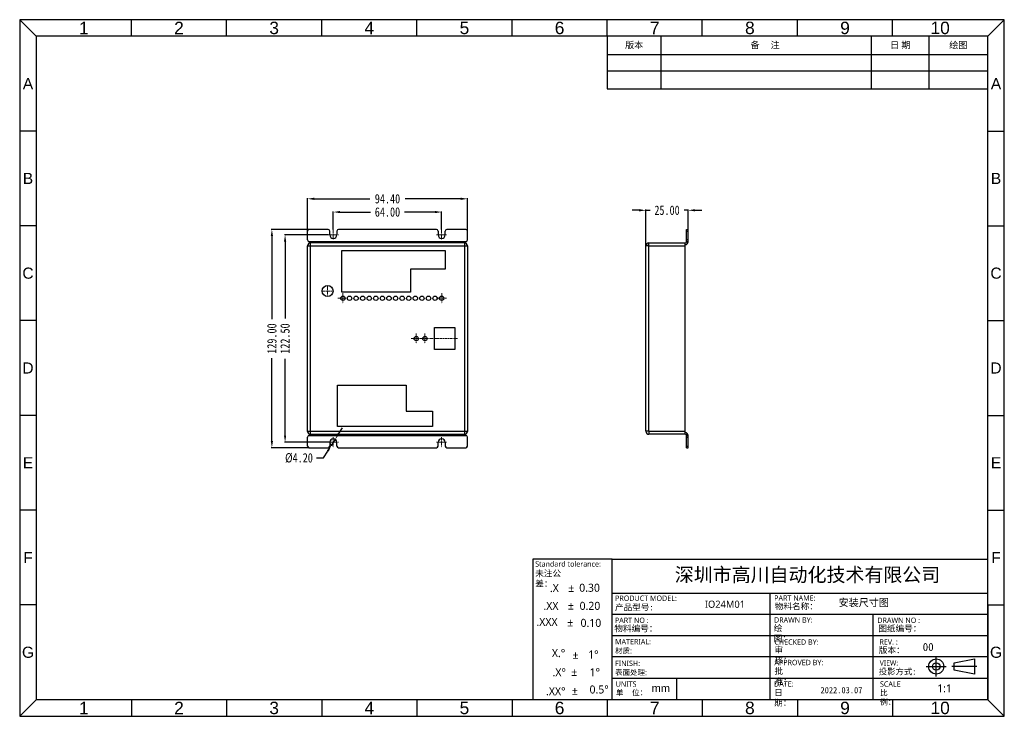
# Model space of a CAD drawing. Header units: inches. Extents: x 3471 to 4053, y 286 to 698.
import ezdxf
from ezdxf.enums import TextEntityAlignment as Align

# ---------------------------------------------------------------- set-up
doc = ezdxf.new("R2010")
doc.units = ezdxf.units.IN
doc.header["$LTSCALE"] = 1.21
doc.header["$MEASUREMENT"] = 0
doc.header["$PDMODE"] = 3
doc.header["$PDSIZE"] = 0.3125
doc.linetypes.add('CENTER', pattern=[0.6, 0.375, -0.075, 0.075, -0.075])
doc.layers.get('0').update_dxf_attribs({"linetype": 'CONTINUOUS'})
doc.layers.get('Defpoints').update_dxf_attribs({"linetype": 'CONTINUOUS'})
doc.styles.get("Standard").update_dxf_attribs({"font": 'txt', "width": 0.8})
doc.styles.add('微软雅黑', font='txt')
doc.dimstyles.get("Standard").update_dxf_attribs({"dimtxt": 5.5, "dimasz": 4, "dimexe": 0.18, "dimexo": 1, "dimgap": 2, "dimtad": 0, "dimzin": 1, "dimdsep": 46, "dimtxsty": 'Standard', "dimcen": 0.09, "dimadec": 0, "dimazin": 0, "dimtp": 0.01, "dimtm": 0.01, "dimtfac": 1, "dimtmove": 0, "dimatfit": 3, "dimfxl": 1, "dimtfillclr": 256, "dimtolj": 1, "dimtzin": 4, "dimarcsym": 0})

# ---------------------------------------------------------------- blocks, each defined once
blk = doc.blocks.new('*D52')
at = {"color": 0, "lineweight": -2, "ltscale": 5}
for p, q in [((3656.52, 573.56), (3656.52, 584.35)), ((3660.52, 583.95), (3678.46, 583.95)), ((3716.52, 583.95), (3698.59, 583.95)), ((3720.52, 573.56), (3720.52, 584.35))]:
    blk.add_line(p, q, dxfattribs=at)
at = {"color": 0, "ltscale": 5}
for points in [[(3660.52, 584.62), (3660.52, 583.29), (3656.52, 583.95)], [(3716.52, 583.29), (3716.52, 584.62), (3720.52, 583.95)]]:
    blk.add_solid(points, dxfattribs=at)
at = {"layer": 'Defpoints', "color": 0}
for p in [(3720.52, 583.95), (3656.52, 573.42), (3720.52, 573.42)]:
    blk.add_point(p, dxfattribs=at)
at = {"color": 0, "ltscale": 5, "insert": (3688.52, 583.95), "char_height": 5.5, "attachment_point": 5}
blk.add_mtext('\\A1;64.00', dxfattribs=at)
blk = doc.blocks.new('*D53')
at = {"color": 0, "lineweight": -2, "ltscale": 5}
for p, q in [((3641.32, 572.85), (3641.32, 592.17)), ((3645.32, 591.77), (3678.09, 591.77)), ((3731.72, 591.77), (3698.96, 591.77)), ((3735.72, 572.85), (3735.72, 592.17))]:
    blk.add_line(p, q, dxfattribs=at)
at = {"color": 0, "ltscale": 5}
for points in [[(3645.32, 592.44), (3645.32, 591.1), (3641.32, 591.77)], [(3731.72, 591.1), (3731.72, 592.44), (3735.72, 591.77)]]:
    blk.add_solid(points, dxfattribs=at)
at = {"layer": 'Defpoints', "color": 0}
for p in [(3735.72, 591.77), (3641.32, 572.72), (3735.72, 572.72)]:
    blk.add_point(p, dxfattribs=at)
at = {"color": 0, "ltscale": 5, "insert": (3688.52, 591.77), "char_height": 5.5, "attachment_point": 5}
blk.add_mtext('\\A1;94.40', dxfattribs=at)
blk = doc.blocks.new('*D54')
at = {"color": 0, "lineweight": -2, "ltscale": 5}
for p, q in [((3653.42, 570.47), (3627.63, 570.47)), ((3628.03, 566.47), (3628.03, 521.12)), ((3628.03, 451.96), (3628.03, 497.32)), ((3654.29, 447.96), (3627.63, 447.96))]:
    blk.add_line(p, q, dxfattribs=at)
at = {"color": 0, "ltscale": 5}
for points in [[(3628.69, 566.47), (3627.36, 566.47), (3628.03, 570.47)], [(3627.36, 451.96), (3628.69, 451.96), (3628.03, 447.96)]]:
    blk.add_solid(points, dxfattribs=at)
at = {"layer": 'Defpoints', "color": 0}
for p in [(3653.55, 570.47), (3628.03, 447.96), (3654.42, 447.96)]:
    blk.add_point(p, dxfattribs=at)
at = {"color": 0, "ltscale": 5, "insert": (3628.03, 509.22), "char_height": 5.5, "attachment_point": 5, "rotation": 90}
blk.add_mtext('\\A1;122.50', dxfattribs=at)
blk = doc.blocks.new('*D55')
at = {"color": 0, "lineweight": -2, "ltscale": 5}
for p, q in [((3642.19, 573.72), (3619.84, 573.72)), ((3620.23, 569.72), (3620.23, 520.75)), ((3620.23, 448.72), (3620.23, 497.68)), ((3642.19, 444.72), (3619.84, 444.72))]:
    blk.add_line(p, q, dxfattribs=at)
at = {"color": 0, "ltscale": 5}
for points in [[(3620.9, 569.72), (3619.57, 569.72), (3620.23, 573.72)], [(3619.57, 448.72), (3620.9, 448.72), (3620.23, 444.72)]]:
    blk.add_solid(points, dxfattribs=at)
at = {"layer": 'Defpoints', "color": 0}
for p in [(3642.32, 573.72), (3620.23, 444.72), (3642.32, 444.72)]:
    blk.add_point(p, dxfattribs=at)
at = {"color": 0, "ltscale": 5, "insert": (3620.23, 509.22), "char_height": 5.5, "attachment_point": 5, "rotation": 90}
blk.add_mtext('\\A1;129.00', dxfattribs=at)
blk = doc.blocks.new('*D56')
at = {"color": 0, "lineweight": -2, "ltscale": 5}
for p, q in [((3837.17, 584.99), (3833.17, 584.99)), ((3841.17, 564.12), (3841.17, 585.39)), ((3841.17, 584.99), (3843.61, 584.99)), ((3866.17, 584.99), (3863.74, 584.99)), ((3866.17, 573.85), (3866.17, 585.39)), ((3870.17, 584.99), (3874.17, 584.99))]:
    blk.add_line(p, q, dxfattribs=at)
at = {"color": 0, "ltscale": 5}
for points in [[(3837.17, 584.33), (3837.17, 585.66), (3841.17, 584.99)], [(3870.17, 585.66), (3870.17, 584.33), (3866.17, 584.99)]]:
    blk.add_solid(points, dxfattribs=at)
at = {"layer": 'Defpoints', "color": 0}
for p in [(3866.17, 584.99), (3866.17, 573.72), (3841.17, 563.98)]:
    blk.add_point(p, dxfattribs=at)
at = {"color": 0, "ltscale": 5, "insert": (3853.67, 584.99), "char_height": 5.5, "attachment_point": 5}
blk.add_mtext('\\A1;25.00', dxfattribs=at)
blk = doc.blocks.new('*D57')
at = {"color": 0, "lineweight": -2, "ltscale": 5}
for p, q in [((3659.78, 453.12), (3661.92, 456.5)), ((3657.65, 449.74), (3655.4, 446.19)), ((3650.67, 438.7), (3653.27, 442.81)), ((3646.67, 438.7), (3650.67, 438.7))]:
    blk.add_line(p, q, dxfattribs=at)
blk.add_arc((3656.52, 447.96), 2.1, 183.75218, 248.53085, dxfattribs=at)
at = {"color": 0, "ltscale": 5}
for points in [[(3659.22, 453.48), (3660.35, 452.77), (3657.65, 449.74)], [(3653.83, 442.45), (3652.7, 443.16), (3655.4, 446.19)]]:
    blk.add_solid(points, dxfattribs=at)
at = {"layer": 'Defpoints', "color": 0}
for p in [(3657.65, 449.74), (3655.4, 446.19)]:
    blk.add_point(p, dxfattribs=at)
at = {"color": 0, "ltscale": 5, "insert": (3636.23, 438.7), "char_height": 5.5, "attachment_point": 5}
blk.add_mtext('\\A1;%%c4.20', dxfattribs=at)

msp = doc.modelspace()

# ---------------------------------------------------------------- linework, layer by layer
for p, q in [((3818.293, 687.761), (3818.293, 656.664)), ((4043.128, 687.761), (3818.293, 687.761)), ((4043.128, 637.415), (4043.128, 687.761)), ((3774.488, 378.897), (3774.488, 295.92)), ((3821.215, 378.897), (3774.488, 378.897)), ((4043.128, 351.897), (4043.128, 295.92)), ((3859.239, 308.579), (3859.239, 295.92)), ((3768.506, 295.92), (3481.039, 295.92)), ((4043.128, 295.92), (3793.929, 295.92))]:
    msp.add_line(p, q)
at = {"color": 7, "linetype": 'Continuous'}
for p, q in [((3641.324, 567.453), (3641.324, 572.716)), ((3653.424, 573.716), (3642.324, 573.716)), ((3654.424, 570.468), (3654.424, 572.716)), ((3658.624, 572.716), (3658.624, 570.468)), ((3717.424, 573.716), (3659.624, 573.716)), ((3718.424, 572.716), (3718.424, 570.468)), ((3722.624, 570.468), (3722.624, 572.716)), ((3734.724, 573.716), (3723.624, 573.716)), ((3735.724, 567.453), (3735.724, 572.716)), ((3865.172, 566.453), (3865.172, 573.716)), ((3865.172, 573.716), (3866.172, 573.716)), ((3865.172, 572.716), (3866.172, 572.716)), ((3866.172, 566.453), (3866.172, 573.716)), ((3734.724, 566.453), (3642.324, 566.453)), ((3643.024, 452.716), (3643.024, 565.716)), ((3734.024, 565.716), (3643.024, 565.716)), ((3643.324, 566.453), (3643.324, 565.716)), ((3733.724, 566.453), (3733.724, 565.716)), ((3734.024, 565.716), (3734.024, 452.716)), ((3842.909, 564.016), (3842.909, 565.716)), ((3842.909, 565.716), (3864.436, 565.716)), ((3864.436, 452.716), (3864.436, 565.716)), ((3866.172, 567.453), (3865.172, 567.453)), ((3866.172, 566.453), (3865.172, 566.453)), ((3641.324, 454.416), (3641.324, 564.016)), ((3641.324, 563.979), (3735.724, 563.979)), ((3661.524, 536.716), (3661.524, 561.216)), ((3661.524, 561.216), (3722.524, 561.216)), ((3722.524, 561.216), (3722.524, 550.216)), ((3735.724, 564.016), (3735.724, 454.416)), ((3841.172, 454.453), (3841.172, 563.979)), ((3842.872, 563.979), (3841.172, 563.979)), ((3842.872, 454.453), (3842.872, 563.979)), ((3842.909, 564.016), (3864.436, 564.016)), ((3702.024, 550.216), (3702.024, 536.716)), ((3722.524, 550.216), (3702.024, 550.216)), ((3702.024, 536.716), (3661.524, 536.716)), ((3716.224, 515.716), (3728.224, 515.716)), ((3716.224, 502.716), (3716.224, 515.716)), ((3728.224, 515.716), (3728.224, 502.716)), ((3728.224, 502.716), (3716.224, 502.716)), ((3659.024, 457.216), (3659.024, 481.716)), ((3659.024, 481.716), (3699.524, 481.716)), ((3699.524, 481.716), (3699.524, 466.416)), ((3699.524, 466.416), (3715.024, 466.416)), ((3715.024, 466.416), (3715.024, 457.216)), ((3641.324, 454.453), (3735.724, 454.453)), ((3715.024, 457.216), (3659.024, 457.216)), ((3842.872, 454.453), (3841.172, 454.453)), ((3864.436, 454.416), (3842.909, 454.416)), ((3842.909, 454.416), (3842.909, 452.716)), ((3641.324, 445.716), (3641.324, 450.979)), ((3642.324, 451.979), (3734.724, 451.979)), ((3643.024, 452.716), (3734.024, 452.716)), ((3643.324, 451.979), (3643.324, 452.716)), ((3654.424, 447.964), (3654.424, 445.716)), ((3658.624, 445.716), (3658.624, 447.964)), ((3718.424, 445.716), (3718.424, 447.964)), ((3722.624, 447.964), (3722.624, 445.716)), ((3733.724, 451.979), (3733.724, 452.716)), ((3735.724, 445.716), (3735.724, 450.979)), ((3864.436, 452.716), (3842.909, 452.716)), ((3865.172, 451.979), (3866.172, 451.979)), ((3865.172, 444.716), (3865.172, 451.979)), ((3865.172, 450.979), (3866.172, 450.979)), ((3866.172, 444.716), (3866.172, 451.979)), ((3642.324, 444.716), (3653.424, 444.716)), ((3659.624, 444.716), (3717.424, 444.716)), ((3723.624, 444.716), (3734.724, 444.716)), ((3865.172, 445.716), (3866.172, 445.716)), ((3865.172, 444.716), (3866.172, 444.716))]:
    msp.add_line(p, q, dxfattribs=at)
at = {"color": 1, "linetype": 'CENTER', "lineweight": 5, "ltscale": 4}
for p, q in [((3653.554, 570.468), (3659.494, 570.468)), ((3656.524, 573.423), (3656.524, 567.498)), ((3717.554, 570.468), (3723.494, 570.468)), ((3720.524, 573.423), (3720.524, 567.498)), ((3650.154, 537.316), (3656.094, 537.316)), ((3653.124, 540.286), (3653.124, 534.346)), ((3662.184, 535.986), (3662.184, 530.046)), ((3720.534, 535.986), (3720.534, 530.046)), ((3659.214, 533.016), (3665.154, 533.016)), ((3717.564, 533.016), (3723.504, 533.016)), ((3705.524, 512.186), (3705.524, 506.246)), ((3710.626, 512.186), (3710.626, 506.246)), ((3702.554, 509.216), (3708.494, 509.216)), ((3707.656, 509.216), (3730.124, 509.216)), ((3653.554, 447.964), (3659.494, 447.964)), ((3656.524, 450.949), (3656.524, 445.009)), ((3717.554, 447.964), (3723.494, 447.964)), ((3720.524, 450.934), (3720.524, 445.009))]:
    msp.add_line(p, q, dxfattribs=at)
for points in [[(3471.243, 286.124), (4052.924, 286.124), (4052.924, 697.557), (3471.243, 697.557)], [(4035.245, 319.991), (4035.245, 311.101), (4023.391, 313.323), (4023.391, 317.768)]]:
    msp.add_lwpolyline(points, close=True)
at = {"ltscale": 0.2}
for points in [[(3471.243, 697.557), (3481.039, 687.761), (3481.039, 295.92)], [(3537.248, 687.761), (3537.248, 697.557)], [(3593.457, 687.761), (3593.457, 697.557)], [(3649.666, 687.761), (3649.666, 697.557)], [(3705.875, 687.761), (3705.875, 697.557)], [(3762.084, 687.761), (3762.084, 697.557)], [(3818.293, 687.761), (3818.293, 697.557)], [(3874.501, 687.761), (3874.501, 697.557)], [(3930.71, 687.761), (3930.71, 697.557)], [(3986.919, 687.761), (3986.919, 697.557)], [(4043.128, 687.761), (3481.039, 687.761)], [(3481.039, 631.784), (3471.243, 631.784)], [(4043.128, 631.784), (4052.924, 631.784)], [(3481.039, 575.806), (3471.243, 575.806)], [(4043.128, 575.806), (4052.924, 575.806)], [(3481.039, 519.829), (3471.243, 519.829)], [(4043.128, 519.829), (4052.924, 519.829)], [(3481.039, 463.852), (3471.243, 463.852)], [(4043.128, 463.852), (4052.924, 463.852)], [(3481.039, 407.875), (3471.243, 407.875)], [(4043.128, 407.875), (4052.924, 407.875)], [(3481.039, 351.897), (3471.243, 351.897)], [(3537.248, 295.92), (3537.248, 286.124)], [(3593.457, 295.92), (3593.457, 286.124)], [(3649.666, 295.92), (3649.666, 286.124)], [(3705.875, 295.92), (3705.875, 286.124)], [(3762.084, 295.92), (3762.084, 286.124)], [(3818.293, 295.92), (3818.293, 286.124)]]:
    msp.add_lwpolyline(points, dxfattribs=at)
for points in [[(4052.924, 286.124), (4043.128, 295.92), (4043.128, 687.761), (4052.924, 697.557)], [(3850.205, 656.664), (3850.205, 687.761)], [(3974.466, 656.664), (3974.466, 687.693)], [(4008.446, 656.664), (4008.446, 687.693)], [(3818.293, 676.957), (4043.128, 676.957)], [(3818.293, 667.333), (4043.128, 667.333)], [(3818.293, 656.664), (4043.128, 656.664)], [(3821.215, 295.92), (3821.215, 378.897), (4043.128, 378.897)], [(3821.215, 358.941), (4043.128, 358.941)], [(3914.644, 295.92), (3914.644, 358.941)], [(4043.128, 351.897), (4052.924, 351.897)], [(4043.128, 346.257), (3821.215, 346.257)], [(3975.427, 295.92), (3975.427, 346.257)], [(4043.128, 333.578), (3821.215, 333.578)], [(3821.215, 321.378), (4043.128, 321.378)], [(4012.717, 309.619), (4012.717, 321.473)], [(4006.79, 315.546), (4018.644, 315.546)], [(4036.726, 315.546), (4021.909, 315.546)], [(3821.215, 308.579), (4043.128, 308.579)], [(4043.128, 295.92), (3481.039, 295.92), (3471.243, 286.124)], [(3874.501, 295.92), (3874.501, 286.124)], [(3930.71, 295.92), (3930.71, 286.124)], [(3986.919, 295.92), (3986.919, 286.124)]]:
    msp.add_lwpolyline(points)
at = {"color": 7, "linetype": 'Continuous'}
for centre, radius in [((3653.124, 537.316), 3.25), ((3662.184, 533.016), 1.3), ((3666.074, 533.016), 1.3), ((3669.964, 533.016), 1.3), ((3673.854, 533.016), 1.3), ((3677.744, 533.016), 1.3), ((3681.634, 533.016), 1.3), ((3685.524, 533.016), 1.3), ((3689.414, 533.016), 1.3), ((3693.304, 533.016), 1.3), ((3697.194, 533.016), 1.3), ((3701.084, 533.016), 1.3), ((3704.974, 533.016), 1.3), ((3708.864, 533.016), 1.3), ((3712.754, 533.016), 1.3), ((3716.644, 533.016), 1.3), ((3720.534, 533.016), 1.3), ((3705.524, 509.216), 1.3), ((3710.626, 509.216), 1.3)]:
    msp.add_circle(centre, radius, dxfattribs=at)
for radius in [4.445, 2.223]:
    msp.add_circle((4012.717, 315.546), radius)
for centre, radius, start, end in [((3642.324, 572.716), 1, 90, 180), ((3653.424, 572.716), 1, 0, 90), ((3656.524, 570.468), 2.1, 180, 0), ((3659.624, 572.716), 1, 90, 180), ((3717.424, 572.716), 1, 0, 90), ((3720.524, 570.468), 2.1, 180, 0), ((3723.624, 572.716), 1, 90, 180), ((3734.724, 572.716), 1, 0, 90), ((3642.324, 567.453), 1, 180, 270), ((3643.024, 564.016), 1.7, 90, 180), ((3734.024, 564.016), 1.7, 0, 90), ((3734.724, 567.453), 1, 270, 0), ((3842.909, 563.979), 1.737, 90, 180), ((3864.436, 566.453), 1.737, 270, 0), ((3864.436, 566.453), 0.737, 270, 0), ((3842.909, 563.979), 0.0366, 90, 180), ((3643.024, 454.416), 1.7, 180, 270), ((3734.024, 454.416), 1.7, 270, 0), ((3842.909, 454.453), 1.737, 180, 270), ((3842.909, 454.453), 0.0366, 180, 270), ((3864.436, 451.979), 1.737, 0, 90), ((3642.324, 450.979), 1, 90, 180), ((3656.524, 447.964), 2.1, 0, 180), ((3720.524, 447.964), 2.1, 0, 180), ((3734.724, 450.979), 1, 0, 90), ((3864.436, 451.979), 0.737, 0, 90), ((3642.324, 445.716), 1, 180, 270), ((3653.424, 445.716), 1, 270, 0), ((3659.624, 445.716), 1, 180, 270), ((3717.424, 445.716), 1, 270, 0), ((3723.624, 445.716), 1, 180, 270), ((3734.724, 445.716), 1, 270, 0)]:
    msp.add_arc(centre, radius, start, end, dxfattribs=at)

# ---------------------------------------------------------------- texts
at = {"style": '微软雅黑'}
for s, height, p in [('Standard tolerance:  ', 3.15742, (3775.77, 376.096)), ('PRODUCT MODEL:', 3.15742, (3822.978, 355.867)), ('PART NO :', 3.1574, (3822.86, 342.84)), ('DRAWN BY:', 3.1574, (3916.869, 343.026)), ('DRAWN NO :', 3.1574, (3977.905, 342.844)), ('MATERIAL:', 3.1574, (3822.978, 330.204)), ('CHECKED BY:', 3.15742, (3917.1, 329.979)), ('REV. :', 3.1574, (3979.166, 330.052)), ('材质:', 3.1574, (3822.978, 324.826)), ('FINISH:', 3.1574, (3822.978, 317.405)), ('APPROVED BY:', 3.15742, (3917.1, 317.902)), ('VIEW:', 3.0311, (3979.35, 317.615)), ('表面处理:', 3.1574, (3822.978, 312.027)), ('DATE:', 3.1574, (3916.904, 305.243))]:
    msp.add_text(s, height=height, dxfattribs=at).set_placement(p, align=Align.MIDDLE_LEFT)
for s, height, p in [('.X', 4.7361, (3784.473, 359.514)), ('%%P', 4.7361, (3795.311, 359.584)), ('0.30', 4.7361, (3801.791, 359.688)), ('PART NAME:', 3.1574, (3916.955, 354.406)), ('.XX', 4.7361, (3780.656, 348.953)), ('%%P', 4.7361, (3795.122, 349.174)), ('0.20', 4.7361, (3802.012, 348.992)), ('.XXX', 4.7361, (3776.524, 339.496)), ('%%P', 4.7361, (3794.732, 339.167)), ('0.10', 4.7361, (3802.568, 338.946)), ('X.%%d', 4.7361, (3785.655, 321.076)), ('%%P', 4.7361, (3797.854, 319.947)), ('1%%D', 4.7361, (3807.092, 320.253)), ('.X%%d', 4.7361, (3786.024, 309.72)), ('%%P', 4.7361, (3797.108, 309.951)), ('1%%D', 4.7361, (3807.938, 309.791)), ('.XX%%d', 4.7361, (3782.196, 298.557)), ('%%P', 4.7361, (3797.455, 298.88)), ('0.5%%D', 4.7361, (3807.887, 299.602)), ('UNITS', 3.1574, (3823.304, 303.581)), ('SCALE', 3.1574, (3979.485, 303.595))]:
    msp.add_text(s, height=height, dxfattribs=at).set_placement(p)
at = {"ltscale": 0.2, "attachment_point": 5, "style": '微软雅黑'}
for s, insert, char_height, width in [('{\\fArial|b0|i0|c0|p34;1}', (3509.144, 692.659), 7.33828, 56.20888), ('{\\fArial|b0|i0|c0|p34;2}', (3565.353, 692.659), 7.33828, 56.20888), ('{\\fArial|b0|i0|c0|p34;3}', (3621.561, 692.659), 7.33828, 56.20888), ('{\\fArial|b0|i0|c0|p34;4}', (3677.77, 692.659), 7.33828, 56.20888), ('{\\fArial|b0|i0|c0|p34;5}', (3733.979, 692.659), 7.33828, 56.20888), ('{\\fArial|b0|i0|c0|p34;6}', (3790.188, 692.659), 7.33828, 56.20888), ('{\\fArial|b0|i0|c0|p34;7}', (3846.397, 692.659), 7.33828, 56.20888), ('{\\fArial|b0|i0|c0|p34;8}', (3902.606, 692.659), 7.33828, 56.20888), ('{\\fArial|b0|i0|c0|p34;9}', (3958.815, 692.659), 7.33828, 56.20888), ('{\\fArial|b0|i0|c0|p34;10}', (4015.024, 692.659), 7.33828, 56.20888), ('{\\fArial|b0|i0|c0|p34;A}', (3476.141, 659.772), 6.56358, 9.79602), ('{\\fArial|b0|i0|c0|p34;A}', (4048.026, 659.772), 6.56358, 9.79602), ('{\\fArial|b0|i0|c0|p34;B}', (3476.141, 603.795), 6.56358, 9.79602), ('{\\fArial|b0|i0|c0|p34;B}', (4048.026, 603.795), 6.56358, 9.79602), ('{\\fArial|b0|i0|c0|p34;C}', (3476.141, 547.818), 6.56358, 9.79602), ('{\\fArial|b0|i0|c0|p34;C}', (4048.026, 547.818), 6.56358, 9.79602), ('{\\fArial|b0|i0|c0|p34;D}', (3476.141, 491.841), 6.56358, 9.79602), ('{\\fArial|b0|i0|c0|p34;D}', (4048.026, 491.841), 6.56358, 9.79602), ('{\\fArial|b0|i0|c0|p34;E}', (3476.141, 435.863), 6.56358, 9.79602), ('{\\fArial|b0|i0|c0|p34;E}', (4048.026, 435.863), 6.56358, 9.79602), ('{\\fArial|b0|i0|c0|p34;F}', (3476.141, 379.886), 6.56358, 9.79602), ('{\\fArial|b0|i0|c0|p34;G}', (3476.141, 323.909), 6.56358, 9.79602), ('{\\fArial|b0|i0|c0|p34;1}', (3509.144, 291.022), 7.33828, 56.20888), ('{\\fArial|b0|i0|c0|p34;2}', (3565.353, 291.022), 7.33828, 56.20888), ('{\\fArial|b0|i0|c0|p34;3}', (3621.561, 291.022), 7.33828, 56.20888), ('{\\fArial|b0|i0|c0|p34;4}', (3677.77, 291.022), 7.33828, 56.20888), ('{\\fArial|b0|i0|c0|p34;5}', (3733.979, 291.022), 7.33828, 56.20888), ('{\\fArial|b0|i0|c0|p34;6}', (3790.188, 291.022), 7.33828, 56.20888)]:
    msp.add_mtext(s, dxfattribs=dict(at, insert=insert, char_height=char_height, width=width))
at = {"style": '微软雅黑'}
for s, insert, char_height, width, attachment_point in [('版本', (3834.249, 682.359), 3.8319, 31.91217, 5), ('备     注', (3911.606, 682.359), 3.8319, 125.71997, 5), ('日 期', (3991.456, 682.325), 3.8381, 33.97966, 5), ('绘图', (4025.787, 682.325), 3.8381, 34.68253, 5), ('{\\fArial|b0|i0|c0|p34;F}', (4048.026, 379.886), 6.56358, 9.79602, 5), ('{\\fSimSun|b0|i0|c134|p54;未注公差：  }', (3775.813, 372.345), 3.63974, 23.34835, 1), ('深圳市高川自动化技术有限公司', (3936.676, 369.256), 8.2126, 167.39059, 5), ('安装尺寸图', (3955.018, 355.453), 4.3677, 36.27416, 1), ('{\\fSimSun|b0|i0|c134|p54;产品型号:}', (3822.918, 352.309), 3.63974, 25.15374, 1), ('{\\fSimSun|b0|i0|c134|p54;物料名称：}', (3917.319, 352.884), 3.63974, 24.55745, 1), ('{\\fSimSun|b0|i0|c134|p54;物料编号：}', (3822.539, 339.824), 3.63974, 24.77576, 1), ('{\\fSimSun|b0|i0|c134|p54;绘   图：}', (3916.727, 340.01), 3.63974, 20.32582, 1), ('{\\fSimSun|b0|i0|c134|p54;图纸编号：}', (3978.471, 339.828), 3.63974, 24.77576, 1), ('{\\fSimSun|b0|i0|c134|p54;审   核：}', (3917.143, 327.255), 3.63974, 20.80394, 1), ('{\\fSimSun|b0|i0|c134|p54;版本：}', (3978.798, 327.029), 3.63974, 24.77576, 1), ('{\\fSimSun|b0|i0|c134|p54;00}', (4004.731, 329.427), 4.73167, 32.20849, 1), ('{\\fArial|b0|i0|c0|p34;G}', (4048.026, 323.909), 6.56358, 9.79602, 5), ('{\\fSimSun|b0|i0|c134|p54;批   准：}', (3917.143, 314.676), 3.63974, 20.80526, 1), ('{\\fNSimSun|b0|i0|c134|p49;投影方式:}', (3978.705, 314.312), 3.54642, 24.19985, 1), ('{\\fArial|b0|i0|c0|p32;mm}', (3844.593, 305.059), 4.64919, 16.07237, 1), ('{\\fSimSun|b0|i0|c134|p54;日   期：}', (3916.947, 302.017), 3.63974, 20.80526, 1), ('{\\fSimSun|b0|i0|c134|p54;2022.03.07}', (3944.345, 303.369), 3.63974, 24.77576, 1), ('1:1', (4013.313, 304.997), 4.6492, 13.21275, 1), ('{\\fNSimSun|b0|i0|c134|p49;单  位：}', (3823.393, 301.784), 3.28372, 18.09757, 1), ('{\\fNSimSun|b0|i0|c134|p49;比  例：}', (3979.475, 301.644), 3.28372, 17.45478, 1), ('{\\fArial|b0|i0|c0|p34;7}', (3846.397, 291.022), 7.33828, 56.20888, 5), ('{\\fArial|b0|i0|c0|p34;8}', (3902.606, 291.022), 7.33828, 56.20888, 5), ('{\\fArial|b0|i0|c0|p34;9}', (3958.815, 291.022), 7.33828, 56.20888, 5), ('{\\fArial|b0|i0|c0|p34;10}', (4015.024, 291.022), 7.33828, 56.20888, 5)]:
    msp.add_mtext(s, dxfattribs=dict(at, insert=insert, char_height=char_height, width=width, attachment_point=attachment_point))
at = {"color": 1, "ltscale": 0.5, "insert": (3887.884, 352.295), "char_height": 4.2265, "width": 59.87245, "attachment_point": 5, "style": '微软雅黑'}
msp.add_mtext('IO24M01', dxfattribs=at)

# ---------------------------------------------------------------- dimensions: what is measured, and where the dimension line sits
at = {"ltscale": 5}
for base, p1, p2, picture, middle in [((3735.724, 591.77), (3641.324, 572.716), (3735.724, 572.716), '*D53', (3688.524, 591.77)), ((3720.524, 583.954), (3656.524, 573.423), (3720.524, 573.423), '*D52', (3688.524, 583.954)), ((3866.172, 584.993), (3841.172, 563.979), (3866.172, 573.716), '*D56', (3853.672, 584.993))]:
    dim = msp.add_linear_dim(base=base, p1=p1, p2=p2, dimstyle='Standard', override={"dimexe": 0.396, "dimexo": 0.1375, "dimtoh": 1, "dimzin": 0, "dimcen": 0.198, "dimtp": 0, "dimtm": 0, "dimtdec": 4, "dimtzin": 0}, dxfattribs=at)
    dim.commit()
    dim.dimension.update_dxf_attribs({"geometry": picture, "text_midpoint": middle})
for base, p1, p2, picture, middle in [((3620.234, 444.716), (3642.324, 573.716), (3642.324, 444.716), '*D55', (3620.234, 509.216)), ((3628.026, 447.964), (3653.554, 570.468), (3654.424, 447.964), '*D54', (3628.026, 509.216))]:
    dim = msp.add_linear_dim(base=base, p1=p1, p2=p2, angle=90, dimstyle='Standard', override={"dimexe": 0.396, "dimexo": 0.1375, "dimtoh": 1, "dimzin": 0, "dimcen": 0.198, "dimtp": 0, "dimtm": 0, "dimtdec": 4, "dimtzin": 0}, dxfattribs=at)
    dim.commit()
    dim.dimension.update_dxf_attribs({"geometry": picture, "text_midpoint": middle})
dim = msp.add_diameter_dim_2p(p1=(3657.645, 449.74), p2=(3655.402, 446.189), dimstyle='Standard', override={"dimexe": 0.396, "dimexo": 0.1375, "dimtoh": 1, "dimzin": 0, "dimcen": 0.198, "dimtp": 0, "dimtm": 0, "dimtdec": 4, "dimtmove": 1, "dimtzin": 0}, dxfattribs=at)
dim.commit()
dim.dimension.update_dxf_attribs({"geometry": '*D57', "text_midpoint": (3650.667, 438.697), "dimtype": 163})

doc.saveas('drawing.dxf')
